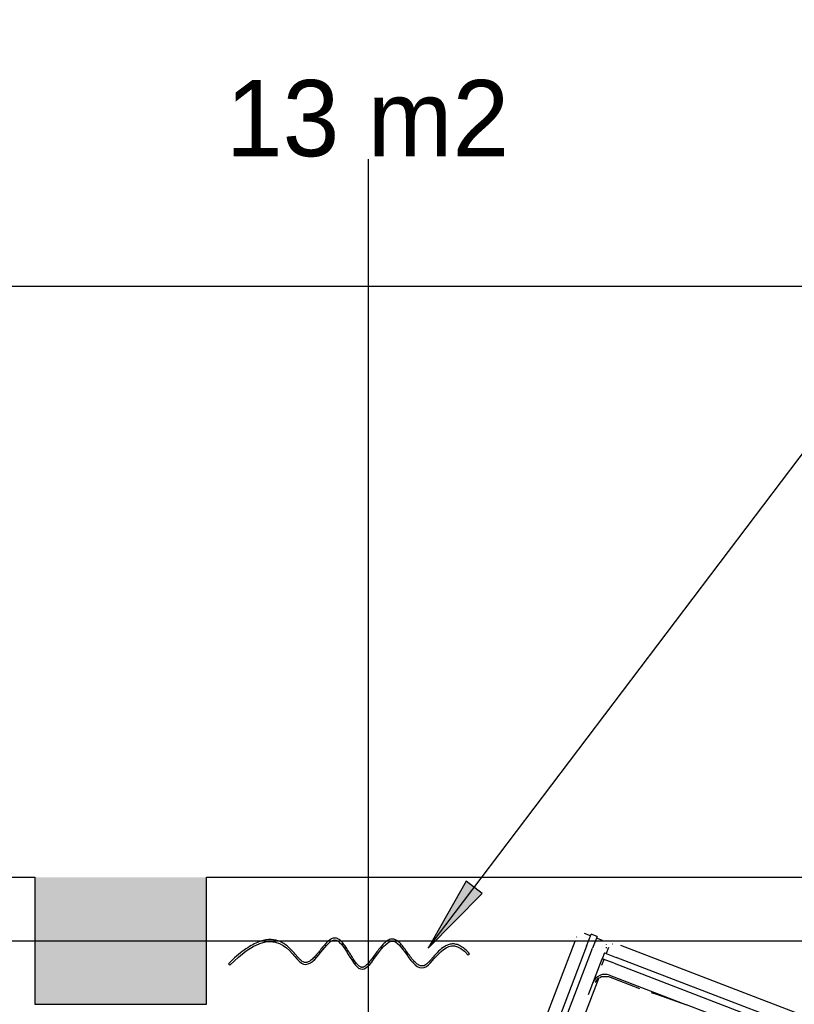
# Model space of a CAD drawing. Header units: centimetres. Extents: x -1062 to 5388, y 1642 to 2943.
# Tile 65 of 90: x 4363 to 4485, y 2662 to 2817. Entities that reach past the tile are written whole.
import ezdxf

# ---------------------------------------------------------------- set-up
doc = ezdxf.new("R2010")
doc.units = ezdxf.units.CM
for name, color, linetype in [('M-FREON-LIQUID-NEW', 150, 'Continuous'), ('M-XREF', 252, 'Continuous'), ('XREF$0$Meble', 8, 'Continuous'), ('XREF$0$Meble-1', 8, 'Continuous'), ('XREF$0$Meble-2', 8, 'Continuous'), ('XREF$0$Notatki tekstowe', 8, 'Continuous'), ('XREF$0$Notatki tekstowe-1', 8, 'Continuous'), ('XREF$0$Okna', 8, 'Continuous'), ('XREF$0$Okna-2', 8, 'Continuous'), ('XREF$0$Oznaczenia pomieszczeń', 8, 'Continuous'), ('XREF$0$Oznaczenia pomieszczeń-1', 8, 'Continuous'), ('XREF$0$Ściany', 8, 'Continuous'), ('XREF$0$Ściany-1', 8, 'Continuous'), ('XREF$0$Ściany-2', 8, 'Continuous')]:
    doc.layers.add(name, color=color, linetype=linetype)
doc.styles.add('XREF$0$Arial_1', font='txt', dxfattribs={"height": 12})

# ---------------------------------------------------------------- blocks, each defined once
blk = doc.blocks.new('XREF$0$Zabudowa_szachtu2 - Zabudowa_szachtu-810501-Aranżacja_01')
at = {"layer": 'XREF$0$Ściany-1'}
blk.add_hatch(color=256, dxfattribs=at).paths.add_polyline_path([(-634.22, 2662.08), (-607.22, 2662.08), (-607.22, 2682.08), (-634.22, 2682.08)])
at = {"layer": 'XREF$0$Ściany-2'}
for p, q in [((-634.22, 2682.08), (-634.22, 2662.08)), ((-607.22, 2662.08), (-607.22, 2682.08)), ((-634.22, 2662.08), (-607.22, 2662.08))]:
    blk.add_line(p, q, dxfattribs=at)
blk = doc.blocks.new('XREF$0$Zasłona2 - Zasłona-857230-Aranżacja_01')
at = {"layer": 'XREF$0$Okna-2'}
for p, q in [((-745.24, 2667.83), (-745.01, 2668.02)), ((-782.96, 2666.45), (-782.74, 2666.24))]:
    blk.add_line(p, q, dxfattribs=at)
for points, knots in [([(-782.74, 2666.24), (-775.18, 2673.8), (-771.1, 2661.01), (-766.01, 2674.98), (-762.13, 2660.79), (-757, 2674.89), (-752.69, 2661.05), (-748.38, 2671.56), (-745.24, 2667.83)], [0, 0, 0, 0, 0.444915, 0.935639, 1.444382, 1.948916, 2.415344, 2.766197, 2.766197, 2.766197, 2.766197]), ([(-745.01, 2668.02), (-745.49, 2668.6), (-746.19, 2669.19), (-747.09, 2669.55), (-747.74, 2669.61), (-748.35, 2669.48), (-749.09, 2669.13), (-749.9, 2668.45), (-750.6, 2667.65), (-751.11, 2667.06), (-751.47, 2666.68), (-751.8, 2666.37), (-752.09, 2666.19), (-752.35, 2666.12), (-752.59, 2666.11), (-752.84, 2666.18), (-753.18, 2666.35), (-753.64, 2666.74), (-754.2, 2667.41), (-754.74, 2668.17), (-755.29, 2668.94), (-755.74, 2669.51), (-756.12, 2669.88), (-756.41, 2670.12), (-756.68, 2670.25), (-756.91, 2670.32), (-757.14, 2670.35), (-757.43, 2670.32), (-757.86, 2670.16), (-758.35, 2669.8), (-758.91, 2669.21), (-759.44, 2668.52), (-759.97, 2667.79), (-760.48, 2667.09), (-760.97, 2666.49), (-761.36, 2666.13), (-761.63, 2665.96), (-761.78, 2665.91), (-761.88, 2665.89), (-761.97, 2665.89), (-762.1, 2665.92), (-762.28, 2666.01), (-762.54, 2666.22), (-762.89, 2666.61), (-763.32, 2667.24), (-763.76, 2667.95), (-764.2, 2668.68), (-764.65, 2669.37), (-765.04, 2669.86), (-765.38, 2670.17), (-765.65, 2670.36), (-765.95, 2670.48), (-766.28, 2670.52), (-766.61, 2670.45), (-766.9, 2670.3), (-767.18, 2670.1), (-767.55, 2669.76), (-767.99, 2669.26), (-768.53, 2668.57), (-769.07, 2667.89), (-769.61, 2667.29), (-770.06, 2666.92), (-770.4, 2666.74), (-770.63, 2666.66), (-770.86, 2666.65), (-771.09, 2666.69), (-771.33, 2666.81), (-771.61, 2667.04), (-771.91, 2667.36), (-772.36, 2667.87), (-773, 2668.62), (-773.93, 2669.49), (-775.11, 2670.14), (-776.59, 2670.36), (-778.34, 2669.95), (-780.42, 2668.76), (-782.06, 2667.34), (-782.96, 2666.45)], [-2.766197, -2.766197, -2.766197, -2.766197, -2.714004, -2.687908, -2.661812, -2.635716, -2.60962, -2.557427, -2.505235, -2.479139, -2.453043, -2.426946, -2.40085, -2.374754, -2.348658, -2.322562, -2.296465, -2.244273, -2.192081, -2.139888, -2.087696, -2.035503, -2.009407, -1.983311, -1.957215, -1.944167, -1.931119, -1.905022, -1.878926, -1.826734, -1.774541, -1.722349, -1.670157, -1.617964, -1.565772, -1.513579, -1.487483, -1.461387, -1.448339, -1.435291, -1.409195, -1.383098, -1.357002, -1.30481, -1.252617, -1.200425, -1.148233, -1.09604, -1.043848, -1.017752, -0.991655, -0.965559, -0.939463, -0.913367, -0.887271, -0.861175, -0.835078, -0.782886, -0.730694, -0.678501, -0.626309, -0.574116, -0.54802, -0.521924, -0.495828, -0.469732, -0.443635, -0.417539, -0.391443, -0.365347, -0.313154, -0.260962, -0.20877, -0.156577, -0.104385, -0.052192, 0, 0, 0, 0])]:
    blk.add_open_spline(points, degree=3, knots=knots, dxfattribs=at)
blk = doc.blocks.new('XREF$0$F03999_EN_Anderson-Sofa_2019 - Grey Velvet-874359-Aranżacja_01')
at = {"layer": 'XREF$0$Meble'}
for p, q in [((-77, 0), (-78, 0)), ((73, 0), (-73, 0)), ((78, 0), (77, 0)), ((-79.99, -1.27), (-79.96, -1.21)), ((-78, -0.3), (-79, -0.3)), ((-78, -2), (-78, 0)), ((-77, 0), (-77, -2)), ((-76, -0.3), (-77, -0.3)), ((-75.21, -0.69), (-75.2, -0.71)), ((-75.07, -1.09), (-75.03, -1.22)), ((-74.7, -1), (-74.7, -2)), ((-74.31, -0.21), (-74.27, -0.19)), ((73.73, -0.01), (73.79, -0.04)), ((74.7, -2), (74.7, -1)), ((77, -0.3), (76, -0.3)), ((77, -2), (77, 0)), ((78, 0), (78, -2)), ((79, -0.3), (78, -0.3)), ((79.79, -0.69), (79.81, -0.73)), ((-80, -2), (-80, -95)), ((-78, -2), (-78, -95)), ((-77, -95), (-77, -2)), ((-75, -2), (-75, -3)), ((-75, -2), (-73, -2)), ((-75, -9), (-75, -3)), ((-73, -3), (-75, -3)), ((-74.7, -3), (-74.7, -4)), ((73, -2), (-73, -2)), ((-73, -3), (73, -3)), ((73, -2), (75, -2)), ((75, -3), (73, -3)), ((74.7, -4), (74.7, -3)), ((75, -3), (75, -2)), ((75, -3), (75, -9)), ((77, -2), (77, -88.56)), ((78, -87.56), (78, -2)), ((80, -85.66), (80, -2)), ((-74.4, -5.97), (-74.4, -13)), ((-73, -5), (-60, -5)), ((-67.79, -5.3), (-73, -5.3)), ((-40, -5), (-60, -5)), ((-40, -5), (-10, -5)), ((-27, -5.3), (-32.21, -5.3)), ((-25.6, -5.97), (-25.6, -13)), ((-24.4, -5.97), (-24.4, -13)), ((-17.79, -5.3), (-23, -5.3)), ((10, -5), (-10, -5)), ((10, -5), (40, -5)), ((32.21, -5.3), (17.79, -5.3)), ((24.4, -5.97), (24.4, -13)), ((25.6, -5.97), (25.6, -13)), ((60, -5), (40, -5)), ((60, -5), (73, -5)), ((73, -5.3), (67.79, -5.3)), ((73.91, -4.93), (73.78, -4.97)), ((74.31, -4.79), (74.26, -4.81)), ((74.4, -5.97), (74.4, -13)), ((-25, -7), (-25, -9)), ((-25, -9), (-25, -7)), ((-75, -13), (-75, -17)), ((-74.4, -17), (-74.4, -13)), ((-25.6, -17), (-25.6, -13)), ((-25, -13), (-25, -17)), ((-25, -17), (-25, -13)), ((-24.4, -17), (-24.4, -13)), ((24.4, -17), (24.4, -13)), ((25, -13), (25, -17)), ((25, -17), (25, -13)), ((25.6, -17), (25.6, -13)), ((74.4, -17), (74.4, -13)), ((75, -17), (75, -13)), ((-74.4, -17), (-74.4, -24.03)), ((-25.6, -17), (-25.6, -24.03)), ((-24.4, -17), (-24.4, -24.03)), ((24.4, -17), (24.4, -24.03)), ((25.6, -17), (25.6, -24.03)), ((74.4, -17), (74.4, -24.03)), ((-75, -40.5), (-75, -21)), ((-25, -21), (-25, -85)), ((-25, -85), (-25, -21)), ((25, -21.04), (25, -85)), ((25, -85), (25, -21.04)), ((75, -21), (75, -40.5)), ((-74.4, -27.84), (-74.4, -24.03)), ((-25.6, -85), (-25.6, -24.03)), ((-24.4, -85), (-24.4, -24.03)), ((24.4, -85), (24.4, -24.03)), ((25.6, -85), (25.6, -24.03)), ((74.4, -27.84), (74.4, -24.03)), ((-74.25, -25.81), (-69, -25.81)), ((-72.55, -25.51), (-72.5, -25.5)), ((-69, -25.81), (-60.75, -25.81)), ((-60, -25), (-40, -25)), ((-10, -25), (10, -25)), ((40, -25), (60, -25)), ((60.75, -25.81), (69, -25.81)), ((69, -25.81), (74.25, -25.81)), ((72.5, -25.5), (72.59, -25.52)), ((-75, -40.5), (-75, -77.5)), ((-60, -77.5), (-60, -40.5)), ((60, -40.5), (60, -77.5)), ((75, -77.5), (75, -40.5)), ((-75, -95), (-75, -77.5)), ((75, -77.5), (75, -91.07)), ((-25.6, -85), (-25.6, -96.03)), ((-24.4, -85), (-24.4, -96.03)), ((24.4, -85), (24.4, -96.03)), ((25.6, -85), (25.6, -96.03)), ((-74.4, -90.22), (-74.4, -96.03)), ((74.4, -90.22), (74.4, -92.05)), ((-74.25, -92.19), (-69, -92.19)), ((-72.5, -92.5), (-72.59, -92.48)), ((-69, -92.19), (-60.75, -92.19)), ((-25, -93), (-25, -95)), ((-25, -95), (-25, -93)), ((60.75, -92.19), (69, -92.19)), ((69, -92.19), (74.25, -92.19)), ((72.59, -92.48), (72.5, -92.5)), ((-78, -97), (-78, -95)), ((-77, -95), (-77, -97)), ((-79.79, -96.31), (-79.81, -96.27)), ((-79, -96.7), (-78, -96.7)), ((-78, -97), (-77, -97)), ((-77, -96.7), (-76, -96.7)), ((-73, -96.7), (-67.79, -96.7)), ((-60, -97), (-73, -97)), ((-60, -97), (-40, -97)), ((-27, -97), (-40, -97)), ((-32.21, -96.7), (-27, -96.7)), ((-23, -96.7), (-17.79, -96.7)), ((-10, -97), (-23, -97)), ((-10, -97), (10, -97)), ((40, -97), (10, -97)), ((17.79, -96.7), (32.21, -96.7)), ((40, -97), (60, -97)), ((71.92, -97), (60, -97)), ((67.79, -96.7), (72.03, -96.7))]:
    blk.add_line(p, q, dxfattribs=at)
at = {"layer": 'XREF$0$Meble', "flags": 128}
for points in [[(-74.63, -6.73), (-74.59, -6.47), (-74.4, -5.97)], [(-74.63, -6.73), (-74.59, -6.47), (-74.4, -5.97)], [(-73, -5.3), (-74.09, -5.7), (-74.24, -5.95)], [(-65.91, -5.2), (-65, -5.12), (-60, -5)], [(-65.91, -5.2), (-65, -5.12), (-60, -5)], [(-31.48, -5.37), (-30.57, -5.41), (-25.6, -5.97)], [(-31.48, -5.37), (-30.57, -5.41), (-25.6, -5.97)], [(-25.68, -5.96), (-25.7, -5.91), (-26.7, -5.33), (-27, -5.3)], [(-24.63, -6.73), (-24.59, -6.47), (-24.4, -5.97)], [(-24.63, -6.73), (-24.59, -6.47), (-24.4, -5.97)], [(-23, -5.3), (-24.09, -5.7), (-24.24, -5.95)], [(-15.91, -5.2), (-15, -5.12), (-10, -5)], [(-15.91, -5.2), (-15, -5.12), (-10, -5)], [(18.52, -5.37), (19.43, -5.41), (24.4, -5.97)], [(18.52, -5.37), (19.43, -5.41), (24.4, -5.97)], [(25.37, -6.73), (25.41, -6.47), (25.6, -5.97)], [(25.37, -6.73), (25.41, -6.47), (25.6, -5.97)], [(34.09, -5.2), (35, -5.12), (40, -5)], [(34.09, -5.2), (35, -5.12), (40, -5)], [(68.52, -5.37), (69.43, -5.41), (74.4, -5.97)], [(68.52, -5.37), (69.43, -5.41), (74.4, -5.97)], [(74.32, -5.96), (74.3, -5.91), (73.3, -5.33), (73, -5.3)], [(-74.57, -6.52), (-74.67, -6.7), (-74.69, -6.94)], [(-24.57, -6.52), (-24.67, -6.7), (-24.69, -6.94)], [(-25.08, -8.18), (-25.02, -8.46), (-25, -9)], [(-25.05, -8.34), (-25.02, -8.46), (-25, -9)], [(24.92, -8.18), (24.98, -8.46), (25, -9)], [(24.95, -8.34), (24.98, -8.46), (25, -9)], [(74.92, -8.18), (74.98, -8.46), (75, -9)], [(74.95, -8.34), (74.98, -8.46), (75, -9)], [(-74.95, -21.66), (-74.98, -21.54), (-75, -21)], [(-24.95, -21.66), (-24.98, -21.54), (-25, -21)], [(25.05, -21.66), (25.02, -21.54), (25, -21.04)], [(-68.52, -24.63), (-69.43, -24.59), (-74.4, -24.03)], [(-34.09, -24.8), (-35, -24.88), (-40, -25)], [(-25.37, -23.27), (-25.41, -23.53), (-25.6, -24.03)], [(-18.52, -24.63), (-19.43, -24.59), (-24.4, -24.03)], [(15.91, -24.8), (15, -24.88), (10, -25)], [(24.63, -23.27), (24.59, -23.53), (24.4, -24.03)], [(31.48, -24.63), (30.57, -24.59), (25.6, -24.03)], [(65.91, -24.8), (65, -24.88), (60, -25)], [(74.63, -23.27), (74.59, -23.53), (74.4, -24.03)], [(-74.63, -30.83), (-74.59, -29.62), (-74.25, -25.81)], [(60.37, -30.83), (60.41, -29.62), (60.75, -25.81)], [(-60.13, -35.47), (-60.05, -36.68), (-60, -40.5)], [(74.87, -35.47), (74.95, -36.68), (75, -40.5)], [(-74.87, -82.53), (-74.95, -81.32), (-75, -77.5)], [(60.13, -82.53), (60.05, -81.32), (60, -77.5)], [(-60.37, -87.17), (-60.41, -88.38), (-60.75, -92.19)], [(74.63, -87.17), (74.59, -88.38), (74.25, -92.19)], [(-74.91, -93.84), (-74.98, -93.54), (-75, -93)], [(-24.91, -93.84), (-24.98, -93.54), (-25, -93)], [(25.09, -93.84), (25.02, -93.54), (25, -93)], [(-68.52, -96.63), (-69.43, -96.59), (-74.4, -96.03)], [(-74.32, -96.04), (-74.3, -96.09), (-73.3, -96.67), (-73, -96.7)], [(-27, -96.7), (-25.91, -96.3), (-25.76, -96.04)], [(-25.37, -95.27), (-25.41, -95.53), (-25.6, -96.03)], [(-25.43, -95.48), (-25.33, -95.3), (-25.31, -95.06)], [(-18.52, -96.63), (-19.43, -96.59), (-24.4, -96.03)], [(-24.32, -96.04), (-24.3, -96.09), (-23.3, -96.67), (-23, -96.7)], [(24.63, -95.27), (24.59, -95.53), (24.4, -96.03)], [(31.48, -96.63), (30.57, -96.59), (25.6, -96.03)], [(-34.09, -96.8), (-35, -96.88), (-40, -97)], [(15.91, -96.8), (15, -96.88), (10, -97)], [(65.91, -96.8), (65, -96.88), (60, -97)]]:
    blk.add_lwpolyline(points, dxfattribs=at)
at = {"layer": 'XREF$0$Meble'}
for centre, start, end in [((-73, -7), 90, 180), ((-27, -7), 360, 90), ((-23, -7), 90, 180), ((73, -7), 360, 90), ((-73, -95), 180, 270), ((-27, -95), 270, 360), ((-23, -95), 180, 270)]:
    blk.add_arc(centre, 2, start, end, dxfattribs=at)
at = {"layer": 'XREF$0$Meble-1'}
for p, q in [((80, -86.32), (80, -85.78)), ((80, -87.11), (80, -86.73)), ((78, -88.02), (78, -87.68)), ((78, -89.85), (78, -88.35)), ((80, -87.95), (80, -87.19)), ((80, -88.13), (80, -88.08)), ((80, -88.21), (80, -88.14)), ((77, -88.68), (77, -89.11)), ((77, -89.59), (77, -89.67)), ((77, -89.71), (77, -91.18)), ((75, -91.23), (75, -91.78)), ((77, -91.35), (77, -91.4)), ((77, -91.42), (77, -91.51)), ((74.4, -92.22), (74.4, -92.67)), ((75, -92.19), (75, -94.02)), ((74.4, -93.08), (74.4, -93.43)), ((74.4, -93.46), (74.4, -95.4)), ((75, -94.39), (75, -94.46)), ((74.09, -96.3), (74.24, -96.04)), ((74.4, -95.71), (74.4, -95.94)), ((74.63, -95.27), (74.62, -95.35)), ((74.68, -95.21), (74.69, -95.11)), ((72.31, -97), (72.01, -97)), ((72.12, -96.7), (72.44, -96.7)), ((73, -97), (72.59, -97)), ((72.75, -96.7), (73, -96.7)), ((73, -96.7), (73.96, -96.35))]:
    blk.add_line(p, q, dxfattribs=at)
for start, end in [(270, 292.0067), (298.0431, 300)]:
    blk.add_arc((73, -95), 2, start, end, dxfattribs=at)
at = {"layer": 'XREF$0$Meble-2'}
for p, q in [((80, -85.75), (80, -85.66)), ((80, -86.65), (80, -86.32)), ((78, -87.68), (78, -87.56)), ((78, -88.35), (78, -88.02)), ((80, -88.08), (80, -87.95)), ((80, -88.75), (80, -88.24)), ((77, -88.56), (77, -88.68)), ((77, -89.11), (77, -89.52)), ((78, -90.13), (78, -89.85)), ((80, -95), (80, -88.75)), ((75, -91.07), (75, -91.23)), ((77, -91.18), (77, -91.35)), ((78, -90.86), (78, -90.21)), ((78, -94.57), (78, -90.86)), ((74.4, -92.05), (74.4, -92.22)), ((74.4, -92.67), (74.4, -93.08)), ((75, -91.78), (75, -92.19)), ((77, -91.51), (77, -92.19)), ((77, -92.2), (77, -95)), ((75, -94.02), (75, -94.39)), ((75, -94.5), (75, -94.98)), ((74.4, -95.4), (74.4, -95.69)), ((74.4, -95.96), (74.4, -96.03)), ((74.6, -95.43), (74.67, -95.3)), ((74.68, -95.28), (74.68, -95.21)), ((75.07, -95.91), (75.03, -95.78)), ((77, -97), (77, -95)), ((78, -95), (78, -94.59)), ((78, -95), (78, -97)), ((79.99, -95.73), (79.96, -95.79)), ((72.01, -97), (71.92, -97)), ((72.03, -96.7), (72.12, -96.7)), ((72.59, -97), (72.31, -97)), ((72.44, -96.7), (72.72, -96.7)), ((73.96, -96.35), (74.06, -96.32)), ((75.21, -96.31), (75.19, -96.26)), ((76, -96.7), (77, -96.7)), ((77, -97), (78, -97)), ((78, -96.7), (79, -96.7))]:
    blk.add_line(p, q, dxfattribs=at)
at = {"layer": 'XREF$0$Meble-2', "flags": 128}
blk.add_lwpolyline([(74.61, -95.4), (74.59, -95.53), (74.4, -96.03)], dxfattribs=at)
at = {"layer": 'XREF$0$Meble-2'}
for start, end in [(315, 360), (292.0067, 295.6935), (300.2725, 314.8312)]:
    blk.add_arc((73, -95), 2, start, end, dxfattribs=at)
blk = doc.blocks.new('XREF')
at = {"layer": 'XREF$0$Notatki tekstowe-1'}
blk.add_hatch(color=256, dxfattribs=at).paths.add_polyline_path([(-572.31, 2670.91), (-563.81, 2679.53), (-566.33, 2681.44)])
at = {"layer": 'XREF$0$Notatki tekstowe'}
for p, q in [((-572.31, 2670.91), (-482.42, 2789.73)), ((-566.33, 2681.44), (-572.31, 2670.91)), ((-563.81, 2679.53), (-566.33, 2681.44)), ((-572.31, 2670.91), (-563.81, 2679.53))]:
    blk.add_line(p, q, dxfattribs=at)
at = {"layer": 'XREF$0$Oznaczenia pomieszczeń'}
blk.add_line((-581.71, 2631.83), (-581.71, 2795.15), dxfattribs=at)
at = {"layer": 'XREF$0$Ściany-2'}
for p, q in [((-508.22, 2775.08), (-664.22, 2775.08)), ((-664.22, 2682.08), (-634.22, 2682.08)), ((-607.22, 2682.08), (-508.22, 2682.08))]:
    blk.add_line(p, q, dxfattribs=at)
at = {"layer": 'XREF$0$Meble', "rotation": 338.9999999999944}
blk.add_blockref('XREF$0$F03999_EN_Anderson-Sofa_2019 - Grey Velvet-874359-Aranżacja_01', (-473.83, 2645.17), dxfattribs=at)
at = {"layer": 'XREF$0$Okna'}
blk.add_blockref('XREF$0$Zasłona2 - Zasłona-857230-Aranżacja_01', (179.2, 2), dxfattribs=at)
at = {"layer": 'XREF$0$Ściany'}
blk.add_blockref('XREF$0$Zabudowa_szachtu2 - Zabudowa_szachtu-810501-Aranżacja_01', (0, 0), dxfattribs=at)
at = {"layer": 'XREF$0$Oznaczenia pomieszczeń-1', "insert": (-581.85, 2801.51), "char_height": 12, "width": 44.2, "attachment_point": 5, "line_spacing_factor": 0.936439, "style": 'XREF$0$Arial_1'}
blk.add_mtext('\\pxqc,t4.23333,8.46667,12.7,16.93333,21.16667,25.4,29.63333,33.86667,38.1,42.33333,46.56667,50.8,55.03333,59.26667,63.5,67.73333,71.96667,76.2,80.43333,84.66667,88.9,93.13333,97.36667,101.6,105.83333,110.06667,114.3,118.53333,122.76667,127,131.23333,135.46667;13 m2', dxfattribs=at)

msp = doc.modelspace()

# ---------------------------------------------------------------- linework, layer by layer
at = {"layer": 'M-FREON-LIQUID-NEW'}
msp.add_line((4216.5, 2672.08), (4621.28, 2672.08), dxfattribs=at)

# ---------------------------------------------------------------- block references
at = {"layer": 'M-XREF'}
msp.add_blockref('XREF', (5000, 0), dxfattribs=at)

doc.saveas('drawing.dxf')
